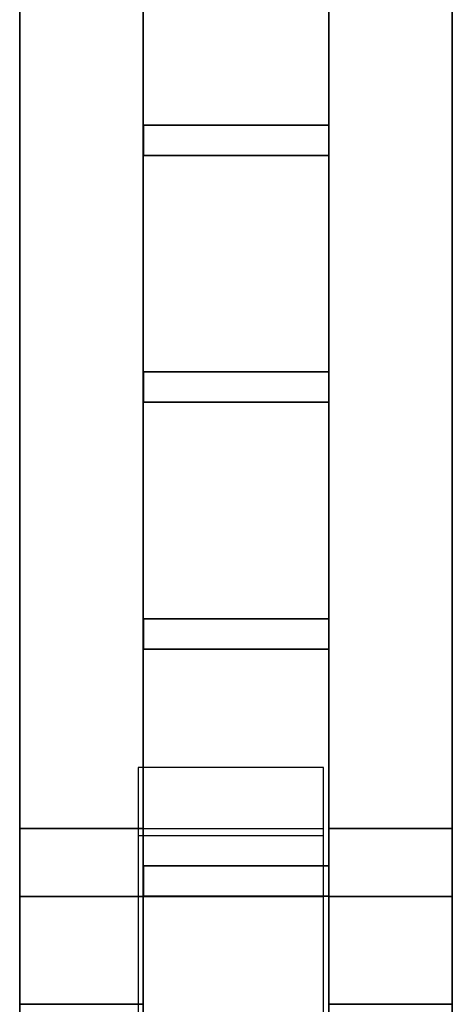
# Model space of a CAD drawing. Header units: millimetres. Extents: x -35 to 33166, y -35 to 31591.
# Tile 75 of 100: x -35 to 321, y 8551 to 9362. Entities that reach past the tile are written whole.
import ezdxf

# ---------------------------------------------------------------- set-up
doc = ezdxf.new("R2010")
doc.units = ezdxf.units.MM
doc.header["$LTSCALE"] = 25.4
doc.layers.get('0').update_dxf_attribs({"true_color": 0xffffff})
for name, color, linetype, true_color in [('end caps & lintels', 7, 'Continuous', 0xffa500), ('ICF - L1', 7, 'Continuous', 0xb4b464), ('ICF - L2', 7, 'Continuous', 0x64ff64)]:
    doc.layers.add(name, color=color, linetype=linetype, true_color=true_color)

# ---------------------------------------------------------------- blocks, each defined once
blk = doc.blocks.new('FF-WF20_LeftCap_6in_#1')
for p, q in [((0, 152.4), (0, 0)), ((50, 152.4), (0, 152.4)), ((50, 152.4, 457.2), (0, 152.4, 457.2)), ((0, 152.4, 457.2), (0, 0, 457.2)), ((0, 152.4), (0, 152.4, 457.2)), ((50, 0), (50, 152.4)), ((50, 0, 457.2), (50, 152.4, 457.2)), ((50, 152.4), (50, 152.4, 457.2)), ((0, 0), (50, 0)), ((0, 0, 457.2), (50, 0, 457.2)), ((0, 0), (0, 0, 457.2)), ((50, 0), (50, 0, 457.2))]:
    blk.add_line(p, q)
blk = doc.blocks.new('FF-WF20_LeftCap_6in_#2')
for p, q in [((0, 152.4), (0, 0)), ((50, 152.4), (0, 152.4)), ((50, 152.4, 457.2), (0, 152.4, 457.2)), ((0, 152.4, 457.2), (0, 0, 457.2)), ((0, 152.4), (0, 152.4, 457.2)), ((50, 0), (50, 152.4)), ((50, 0, 457.2), (50, 152.4, 457.2)), ((50, 152.4), (50, 152.4, 457.2)), ((0, 0), (50, 0)), ((0, 0, 457.2), (50, 0, 457.2)), ((0, 0), (0, 0, 457.2)), ((50, 0), (50, 0, 457.2))]:
    blk.add_line(p, q)
blk = doc.blocks.new('FF-WF20_LeftCap_6in_#3')
for p, q in [((0, 152.4), (0, 0)), ((50, 152.4), (0, 152.4)), ((50, 152.4, 435.6), (0, 152.4, 435.6)), ((0, 152.4, 435.6), (0, 0, 435.6)), ((0, 152.4), (0, 152.4, 435.6)), ((50, 0), (50, 152.4)), ((50, 0, 435.6), (50, 152.4, 435.6)), ((50, 152.4), (50, 152.4, 435.6)), ((0, 0), (50, 0)), ((0, 0, 435.6), (50, 0, 435.6)), ((0, 0), (0, 0, 435.6)), ((50, 0), (50, 0, 435.6))]:
    blk.add_line(p, q)
blk = doc.blocks.new('FF-WF20_HeadLintel_6in_#1')
for p, q in [((0, 152.4), (0, 0)), ((785, 152.4), (0, 152.4)), ((785, 152.4, 63), (0, 152.4, 63)), ((0, 152.4, 63), (0, 0, 63)), ((0, 152.4), (0, 152.4, 63)), ((785, 0), (785, 152.4)), ((785, 0, 63), (785, 152.4, 63)), ((785, 152.4), (785, 152.4, 63)), ((0, 0), (785, 0)), ((0, 0, 63), (785, 0, 63)), ((0, 0), (0, 0, 63)), ((785, 0), (785, 0, 63))]:
    blk.add_line(p, q)
blk = doc.blocks.new('FF-WF20_SillLintel_6in_#1')
for p, q in [((0, 152.4), (0, 0)), ((785, 152.4), (0, 152.4)), ((785, 152.4, 63), (0, 152.4, 63)), ((0, 152.4, 63), (0, 0, 63)), ((0, 152.4), (0, 152.4, 63)), ((785, 0), (785, 152.4)), ((785, 0, 63), (785, 152.4, 63)), ((785, 152.4), (785, 152.4, 63)), ((0, 0), (785, 0)), ((0, 0, 63), (785, 0, 63)), ((0, 0), (0, 0, 63)), ((785, 0), (785, 0, 63))]:
    blk.add_line(p, q)
blk = doc.blocks.new('GF-WG05_LeftCap_6in_#8')
for p, q in [((0, 152.4), (0, 0)), ((50, 152.4), (0, 152.4)), ((50, 152.4, 457.2), (0, 152.4, 457.2)), ((0, 152.4, 457.2), (0, 0, 457.2)), ((0, 152.4), (0, 152.4, 457.2)), ((50, 0), (50, 152.4)), ((50, 0, 457.2), (50, 152.4, 457.2)), ((50, 152.4), (50, 152.4, 457.2)), ((0, 0), (50, 0)), ((0, 0, 457.2), (50, 0, 457.2)), ((0, 0), (0, 0, 457.2)), ((50, 0), (50, 0, 457.2))]:
    blk.add_line(p, q)
blk = doc.blocks.new('GF-WG05_LeftCap_6in_#9')
for p, q in [((0, 152.4), (0, 0)), ((50, 152.4), (0, 152.4)), ((50, 152.4, 457.2), (0, 152.4, 457.2)), ((0, 152.4, 457.2), (0, 0, 457.2)), ((0, 152.4), (0, 152.4, 457.2)), ((50, 0), (50, 152.4)), ((50, 0, 457.2), (50, 152.4, 457.2)), ((50, 152.4), (50, 152.4, 457.2)), ((0, 0), (50, 0)), ((0, 0, 457.2), (50, 0, 457.2)), ((0, 0), (0, 0, 457.2)), ((50, 0), (50, 0, 457.2))]:
    blk.add_line(p, q)
blk = doc.blocks.new('GF-WG05_LeftCap_6in_#10')
for p, q in [((0, 152.4), (0, 0)), ((50, 152.4), (0, 152.4)), ((50, 152.4, 457.2), (0, 152.4, 457.2)), ((0, 152.4, 457.2), (0, 0, 457.2)), ((0, 152.4), (0, 152.4, 457.2)), ((50, 0), (50, 152.4)), ((50, 0, 457.2), (50, 152.4, 457.2)), ((50, 152.4), (50, 152.4, 457.2)), ((0, 0), (50, 0)), ((0, 0, 457.2), (50, 0, 457.2)), ((0, 0), (0, 0, 457.2)), ((50, 0), (50, 0, 457.2))]:
    blk.add_line(p, q)
blk = doc.blocks.new('GF-WG05_LeftCap_6in_#11')
for p, q in [((0, 152.4), (0, 0)), ((50, 152.4), (0, 152.4)), ((50, 152.4, 457.2), (0, 152.4, 457.2)), ((0, 152.4, 457.2), (0, 0, 457.2)), ((0, 152.4), (0, 152.4, 457.2)), ((50, 0), (50, 152.4)), ((50, 0, 457.2), (50, 152.4, 457.2)), ((50, 152.4), (50, 152.4, 457.2)), ((0, 0), (50, 0)), ((0, 0, 457.2), (50, 0, 457.2)), ((0, 0), (0, 0, 457.2)), ((50, 0), (50, 0, 457.2))]:
    blk.add_line(p, q)
blk = doc.blocks.new('GF-WG05_LeftCap_6in_#12')
for p, q in [((0, 152.4), (0, 0)), ((50, 152.4), (0, 152.4)), ((50, 152.4, 457.2), (0, 152.4, 457.2)), ((0, 152.4, 457.2), (0, 0, 457.2)), ((0, 152.4), (0, 152.4, 457.2)), ((50, 0), (50, 152.4)), ((50, 0, 457.2), (50, 152.4, 457.2)), ((50, 152.4), (50, 152.4, 457.2)), ((0, 0), (50, 0)), ((0, 0, 457.2), (50, 0, 457.2)), ((0, 0), (0, 0, 457.2)), ((50, 0), (50, 0, 457.2))]:
    blk.add_line(p, q)
blk = doc.blocks.new('GF-WG05_LeftCap_6in_#13')
for p, q in [((0, 152.4), (0, 0)), ((50, 152.4), (0, 152.4)), ((50, 152.4, 457.2), (0, 152.4, 457.2)), ((0, 152.4, 457.2), (0, 0, 457.2)), ((0, 152.4), (0, 152.4, 457.2)), ((50, 0), (50, 152.4)), ((50, 0, 457.2), (50, 152.4, 457.2)), ((50, 152.4), (50, 152.4, 457.2)), ((0, 0), (50, 0)), ((0, 0, 457.2), (50, 0, 457.2)), ((0, 0), (0, 0, 457.2)), ((50, 0), (50, 0, 457.2))]:
    blk.add_line(p, q)
blk = doc.blocks.new('GF-WG05_LeftCap_6in_#14')
for p, q in [((0, 152.4), (0, 0)), ((50, 152.4), (0, 152.4)), ((50, 152.4, 181.8), (0, 152.4, 181.8)), ((0, 152.4, 181.8), (0, 0, 181.8)), ((0, 152.4), (0, 152.4, 181.8)), ((50, 0), (50, 152.4)), ((50, 0, 181.8), (50, 152.4, 181.8)), ((50, 152.4), (50, 152.4, 181.8)), ((0, 0), (50, 0)), ((0, 0, 181.8), (50, 0, 181.8)), ((0, 0), (0, 0, 181.8)), ((50, 0), (50, 0, 181.8))]:
    blk.add_line(p, q)
blk = doc.blocks.new('GF-WG05_HeadLintel_6in_#3')
for p, q in [((0, 152.4), (0, 0)), ((1219.2, 152.4), (0, 152.4)), ((1219.2, 152.4, 63), (0, 152.4, 63)), ((0, 152.4, 63), (0, 0, 63)), ((0, 152.4), (0, 152.4, 63)), ((1219.2, 0), (1219.2, 152.4)), ((1219.2, 0, 63), (1219.2, 152.4, 63)), ((1219.2, 152.4), (1219.2, 152.4, 63)), ((0, 0), (1219.2, 0)), ((0, 0, 63), (1219.2, 0, 63)), ((0, 0), (0, 0, 63)), ((1219.2, 0), (1219.2, 0, 63))]:
    blk.add_line(p, q)
blk = doc.blocks.new('6XR35_96_S_Web')
for p, q in [((-76.07, -46.84, -12.5), (-76.07, 46.84, -12.5)), ((-76.07, 46.84, -12.5), (76.07, 46.84, -12.5)), ((76.07, 46.84, 12.5), (-76.07, 46.84, 12.5)), ((-76.07, 46.84, 12.5), (-76.07, -46.84, 12.5)), ((-76.07, 46.84, -12.5), (-76.07, 46.84, 12.5)), ((76.07, 46.84, -12.5), (76.07, -46.84, -12.5)), ((76.07, -46.84, 12.5), (76.07, 46.84, 12.5)), ((76.07, 46.84, 12.5), (76.07, 46.84, -12.5)), ((76.07, -46.84, -12.5), (-76.07, -46.84, -12.5)), ((-76.07, -46.84, 12.5), (76.07, -46.84, 12.5)), ((-76.07, -46.84, 12.5), (-76.07, -46.84, -12.5)), ((76.07, -46.84, -12.5), (76.07, -46.84, 12.5))]:
    blk.add_line(p, q)
blk = doc.blocks.new('Group7872')
for p, q in [((-101.6, 1943.22, 0), (-101.6, 1943.22, 457.2)), ((-101.6, 1943.22, 457.2), (0, 1943.22, 457.2)), ((0, 1943.22, 0), (-101.6, 1943.22, 0)), ((-101.6, 547.72, 0), (-101.6, 1943.22, 0)), ((-101.6, 547.72, 457.2), (-101.6, 1943.22, 457.2)), ((0, 1943.22, 457.2), (0, 1943.22, 0)), ((0, 547.72, 0), (0, 1943.22, 0)), ((0, 547.72, 457.2), (0, 1943.22, 457.2))]:
    blk.add_line(p, q)
blk = doc.blocks.new('Group7873')
for p, q in [((-355.6, 1943.22, 0), (-355.6, 1943.22, 457.2)), ((-355.6, 1943.22, 457.2), (-254, 1943.22, 457.2)), ((-254, 1943.22, 0), (-355.6, 1943.22, 0)), ((-355.6, 547.72, 0), (-355.6, 1943.22, 0)), ((-355.6, 547.72, 457.2), (-355.6, 1943.22, 457.2)), ((-254, 1943.22, 457.2), (-254, 1943.22, 0)), ((-254, 547.72, 0), (-254, 1943.22, 0)), ((-254, 547.72, 457.2), (-254, 1943.22, 457.2))]:
    blk.add_line(p, q)
blk = doc.blocks.new('6XR35_96_S_MSG#123')
for name in ['Group7873', 'Group7872']:
    blk.add_blockref(name, (0, 0))
at = {"extrusion": (9.72607e-16, 1, -1.15708e-14)}
for p in [(177.67, 97.84, 1727.2), (177.67, 97.84, 1524), (177.67, 97.84, 1320.8)]:
    blk.add_blockref('6XR35_96_S_Web', p, dxfattribs=at)
at = {"extrusion": (9.72607e-16, 1, 1.15708e-14)}
for p in [(177.67, 358.96, 1727.2), (177.67, 358.96, 1524), (177.67, 358.96, 1320.8)]:
    blk.add_blockref('6XR35_96_S_Web', p, dxfattribs=at)
blk = doc.blocks.new('Group8199')
for p, q in [((-101.6, 2349.62, 0), (-101.6, 2349.62, 457.2)), ((-101.6, 2349.62, 457.2), (0, 2349.62, 457.2)), ((0, 2349.62, 0), (-101.6, 2349.62, 0)), ((-101.6, 954.12, 0), (-101.6, 2349.62, 0)), ((-101.6, 954.12, 457.2), (-101.6, 2349.62, 457.2)), ((0, 2349.62, 457.2), (0, 2349.62, 0)), ((0, 954.12, 0), (0, 2349.62, 0)), ((0, 954.12, 457.2), (0, 2349.62, 457.2))]:
    blk.add_line(p, q)
blk = doc.blocks.new('Group8200')
for p, q in [((-355.6, 2349.62, 0), (-355.6, 2349.62, 457.2)), ((-355.6, 2349.62, 457.2), (-254, 2349.62, 457.2)), ((-254, 2349.62, 0), (-355.6, 2349.62, 0)), ((-355.6, 954.12, 0), (-355.6, 2349.62, 0)), ((-355.6, 954.12, 457.2), (-355.6, 2349.62, 457.2)), ((-254, 2349.62, 457.2), (-254, 2349.62, 0)), ((-254, 954.12, 0), (-254, 2349.62, 0)), ((-254, 954.12, 457.2), (-254, 2349.62, 457.2))]:
    blk.add_line(p, q)
blk = doc.blocks.new('6XR35_96_S_MSG#9')
for name in ['Group8200', 'Group8199']:
    blk.add_blockref(name, (0, 0))
at = {"extrusion": (9.72607e-16, 1, -1.15708e-14)}
for p in [(177.67, 97.84, 2133.6), (177.67, 97.84, 1930.4), (177.67, 97.84, 1727.2)]:
    blk.add_blockref('6XR35_96_S_Web', p, dxfattribs=at)
at = {"extrusion": (9.72607e-16, 1, 1.15708e-14)}
for p in [(177.67, 358.96, 2133.6), (177.67, 358.96, 1930.4), (177.67, 358.96, 1727.2)]:
    blk.add_blockref('6XR35_96_S_Web', p, dxfattribs=at)
blk = doc.blocks.new('6XR35_96_S_MSG#1')
for name in ['Group7873', 'Group7872']:
    blk.add_blockref(name, (0, 0))
at = {"extrusion": (9.72607e-16, 1, -1.15708e-14)}
for p in [(177.67, 97.84, 1727.2), (177.67, 97.84, 1524), (177.67, 97.84, 1320.8)]:
    blk.add_blockref('6XR35_96_S_Web', p, dxfattribs=at)
at = {"extrusion": (9.72607e-16, 1, 1.15708e-14)}
for p in [(177.67, 358.96, 1727.2), (177.67, 358.96, 1524), (177.67, 358.96, 1320.8)]:
    blk.add_blockref('6XR35_96_S_Web', p, dxfattribs=at)
blk = doc.blocks.new('Group8701')
for p, q in [((-101.6, 2349.62, 0), (-101.6, 2349.62, 457.2)), ((-101.6, 2349.62, 457.2), (0, 2349.62, 457.2)), ((0, 2349.62, 0), (-101.6, 2349.62, 0)), ((-101.6, 954.12, 0), (-101.6, 2349.62, 0)), ((-101.6, 954.12, 457.2), (-101.6, 2349.62, 457.2)), ((0, 2349.62, 457.2), (0, 2349.62, 0)), ((0, 954.12, 0), (0, 2349.62, 0)), ((0, 954.12, 457.2), (0, 2349.62, 457.2))]:
    blk.add_line(p, q)
blk = doc.blocks.new('Group8702')
for p, q in [((-355.6, 2349.62, 0), (-355.6, 2349.62, 457.2)), ((-355.6, 2349.62, 457.2), (-254, 2349.62, 457.2)), ((-254, 2349.62, 0), (-355.6, 2349.62, 0)), ((-355.6, 954.12, 0), (-355.6, 2349.62, 0)), ((-355.6, 954.12, 457.2), (-355.6, 2349.62, 457.2)), ((-254, 2349.62, 457.2), (-254, 2349.62, 0)), ((-254, 954.12, 0), (-254, 2349.62, 0)), ((-254, 954.12, 457.2), (-254, 2349.62, 457.2))]:
    blk.add_line(p, q)
blk = doc.blocks.new('6XR35_96_S_MSG#17')
for name in ['Group8702', 'Group8701']:
    blk.add_blockref(name, (0, 0))
at = {"extrusion": (9.72607e-16, 1, -1.15708e-14)}
for p in [(177.67, 97.84, 2133.6), (177.67, 97.84, 1930.4), (177.67, 97.84, 1727.2)]:
    blk.add_blockref('6XR35_96_S_Web', p, dxfattribs=at)
at = {"extrusion": (9.72607e-16, 1, 1.15708e-14)}
for p in [(177.67, 358.96, 2133.6), (177.67, 358.96, 1930.4), (177.67, 358.96, 1727.2)]:
    blk.add_blockref('6XR35_96_S_Web', p, dxfattribs=at)
blk = doc.blocks.new('Group#1667')
for p, q in [((-101.6, 1943.22, 0), (-101.6, 1943.22, 457.2)), ((-101.6, 1943.22, 457.2), (0, 1943.22, 457.2)), ((0, 1943.22, 0), (-101.6, 1943.22, 0)), ((-101.6, 547.72, 0), (-101.6, 1943.22, 0)), ((-101.6, 547.72, 457.2), (-101.6, 1943.22, 457.2)), ((0, 1943.22, 457.2), (0, 1943.22, 0)), ((0, 547.72, 0), (0, 1943.22, 0)), ((0, 547.72, 457.2), (0, 1943.22, 457.2))]:
    blk.add_line(p, q)
blk = doc.blocks.new('Group#1668')
for p, q in [((-355.6, 1943.22, 0), (-355.6, 1943.22, 457.2)), ((-355.6, 1943.22, 457.2), (-254, 1943.22, 457.2)), ((-254, 1943.22, 0), (-355.6, 1943.22, 0)), ((-355.6, 547.72, 0), (-355.6, 1943.22, 0)), ((-355.6, 547.72, 457.2), (-355.6, 1943.22, 457.2)), ((-254, 1943.22, 457.2), (-254, 1943.22, 0)), ((-254, 547.72, 0), (-254, 1943.22, 0)), ((-254, 547.72, 457.2), (-254, 1943.22, 457.2))]:
    blk.add_line(p, q)
blk = doc.blocks.new('6XR35_96_S_MSG#24')
for name in ['Group#1668', 'Group#1667']:
    blk.add_blockref(name, (0, 0))
at = {"extrusion": (9.72607e-16, 1, -1.15708e-14)}
for p in [(177.67, 97.84, 1727.2), (177.67, 97.84, 1524), (177.67, 97.84, 1320.8)]:
    blk.add_blockref('6XR35_96_S_Web', p, dxfattribs=at)
at = {"extrusion": (9.72607e-16, 1, 1.15708e-14)}
for p in [(177.67, 358.96, 1727.2), (177.67, 358.96, 1524), (177.67, 358.96, 1320.8)]:
    blk.add_blockref('6XR35_96_S_Web', p, dxfattribs=at)
blk = doc.blocks.new('Group#3363')
for p, q in [((-101.6, 2349.62, 0), (-101.6, 2349.62, 457.2)), ((-101.6, 2349.62, 457.2), (0, 2349.62, 457.2)), ((0, 2349.62, 0), (-101.6, 2349.62, 0)), ((-101.6, 954.12, 0), (-101.6, 2349.62, 0)), ((-101.6, 954.12, 457.2), (-101.6, 2349.62, 457.2)), ((0, 2349.62, 457.2), (0, 2349.62, 0)), ((0, 954.12, 0), (0, 2349.62, 0)), ((0, 954.12, 457.2), (0, 2349.62, 457.2))]:
    blk.add_line(p, q)
blk = doc.blocks.new('Group#3364')
for p, q in [((-355.6, 2349.62, 457.2), (-254, 2349.62, 457.2)), ((-254, 2349.62, 0), (-355.6, 2349.62, 0)), ((-355.6, 2349.62, 0), (-355.6, 2349.62, 457.2)), ((-355.6, 954.12, 0), (-355.6, 2349.62, 0)), ((-355.6, 954.12, 457.2), (-355.6, 2349.62, 457.2)), ((-254, 2349.62, 457.2), (-254, 2349.62, 0)), ((-254, 954.12, 0), (-254, 2349.62, 0)), ((-254, 954.12, 457.2), (-254, 2349.62, 457.2))]:
    blk.add_line(p, q)
blk = doc.blocks.new('6XR35_96_S_MSG#32')
for name in ['Group#3364', 'Group#3363']:
    blk.add_blockref(name, (0, 0))
at = {"extrusion": (9.72607e-16, 1, -1.15708e-14)}
for p in [(177.67, 97.84, 2133.6), (177.67, 97.84, 1930.4), (177.67, 97.84, 1727.2)]:
    blk.add_blockref('6XR35_96_S_Web', p, dxfattribs=at)
at = {"extrusion": (9.72607e-16, 1, 1.15708e-14)}
for p in [(177.67, 358.96, 2133.6), (177.67, 358.96, 1930.4), (177.67, 358.96, 1727.2)]:
    blk.add_blockref('6XR35_96_S_Web', p, dxfattribs=at)
blk = doc.blocks.new('Group#3597')
for p, q in [((-101.6, 1943.22, 182.3), (-101.6, 2438.4, 182.3)), ((-101.6, 0, 457.2), (-101.6, 2438.4, 457.2)), ((0, 2438.4, 182.3), (0, 1943.22, 182.3)), ((0, 0, 457.2), (0, 2438.4, 457.2)), ((-101.6, 1943.22, 0), (-101.6, 1943.22, 182.3)), ((0, 1943.22, 182.3), (-101.6, 1943.22, 182.3)), ((0, 1943.22, 0), (-101.6, 1943.22, 0)), ((-101.6, 547.72, 0), (-101.6, 1943.22, 0)), ((0, 1943.22, 182.3), (0, 1943.22, 0)), ((0, 547.72, 0), (0, 1943.22, 0))]:
    blk.add_line(p, q)
blk = doc.blocks.new('Group#3598')
for p, q in [((-355.6, 1943.22, 182.3), (-355.6, 2438.4, 182.3)), ((-355.6, 0, 457.2), (-355.6, 2438.4, 457.2)), ((-254, 2438.4, 182.3), (-254, 1943.22, 182.3)), ((-254, 0, 457.2), (-254, 2438.4, 457.2)), ((-355.6, 1943.22, 0), (-355.6, 1943.22, 182.3)), ((-355.6, 1943.22, 182.3), (-254, 1943.22, 182.3)), ((-254, 1943.22, 0), (-355.6, 1943.22, 0)), ((-355.6, 547.72, 0), (-355.6, 1943.22, 0)), ((-254, 1943.22, 182.3), (-254, 1943.22, 0)), ((-254, 547.72, 0), (-254, 1943.22, 0))]:
    blk.add_line(p, q)
blk = doc.blocks.new('6XR35_96_S_MSG#39')
for name in ['Group#3598', 'Group#3597']:
    blk.add_blockref(name, (0, 0))
at = {"extrusion": (9.72607e-16, 1, 1.15708e-14)}
for p in [(177.67, 358.96, 1930.4), (177.67, 358.96, 1727.2), (177.67, 358.96, 1524), (177.67, 358.96, 1320.8)]:
    blk.add_blockref('6XR35_96_S_Web', p, dxfattribs=at)
at = {"extrusion": (9.72607e-16, 1, -1.15708e-14)}
for p in [(177.67, 97.84, 1727.2), (177.67, 97.84, 1524), (177.67, 97.84, 1320.8)]:
    blk.add_blockref('6XR35_96_S_Web', p, dxfattribs=at)
blk = doc.blocks.new('Group#4136')
for p, q in [((-101.6, 0, 98.33), (-101.6, 2438.4, 98.33)), ((-101.6, 2438.4, 98.33), (-101.6, 2438.4, 0)), ((-101.6, 2438.4, 0), (-101.6, 0, 0)), ((0, 2438.4, 0), (-101.6, 2438.4, 0)), ((0, 2438.4, 98.33), (-101.6, 2438.4, 98.33)), ((-101.6, 2438.4, 457.2), (-101.6, 0, 457.2)), ((-101.6, 2438.4, 457.2), (-101.6, 2438.4, 250.87)), ((-101.6, 2438.4, 250.87), (-101.6, 0, 250.87)), ((0, 2438.4, 250.87), (-101.6, 2438.4, 250.87)), ((0, 2438.4, 457.2), (-101.6, 2438.4, 457.2)), ((0, 2438.4, 0), (0, 0, 0)), ((0, 0, 98.33), (0, 2438.4, 98.33)), ((0, 2438.4, 98.33), (0, 2438.4, 0)), ((0, 2438.4, 250.87), (0, 0, 250.87)), ((0, 2438.4, 457.2), (0, 0, 457.2)), ((0, 2438.4, 457.2), (0, 2438.4, 250.87))]:
    blk.add_line(p, q)
blk = doc.blocks.new('Group#4137')
for p, q in [((-355.6, 0, 0), (-355.6, 2438.4, 0)), ((-355.6, 2438.4, 0), (-254, 2438.4, 0)), ((-355.6, 0, 457.2), (-355.6, 2438.4, 457.2)), ((-355.6, 2438.4, 457.2), (-355.6, 2438.4, 0)), ((-355.6, 2438.4, 457.2), (-254, 2438.4, 457.2)), ((-254, 2438.4, 98.33), (-254.04, 2438.4, 98.33)), ((-254.04, 2438.4, 98.33), (-254.04, 0, 98.33)), ((-254.04, 2438.4, 98.33), (-254.04, 2438.4, 250.87)), ((-254.04, 2438.4, 250.87), (-254.04, 0, 250.87)), ((-254.04, 2438.4, 250.87), (-254, 2438.4, 250.87)), ((-254, 0, 98.33), (-254, 2438.4, 98.33)), ((-254, 2438.4, 250.87), (-254, 0, 250.87)), ((-254, 2438.4, 0), (-254, 0, 0)), ((-254, 2438.4, 457.2), (-254, 0, 457.2)), ((-254, 2438.4, 250.87), (-254, 2438.4, 457.2)), ((-254, 2438.4, 0), (-254, 2438.4, 98.33))]:
    blk.add_line(p, q)
blk = doc.blocks.new('Group10352')
for p, q in [((-76.07, 0.49, 12.5), (76.07, 0.49, 12.5)), ((76.07, 0.49, -12.5), (-76.07, 0.49, -12.5)), ((-76.07, 0.49, -12.5), (-76.07, 0.49, 12.5)), ((-76.07, -46.84, -12.5), (-76.07, 0.49, -12.5)), ((-76.07, -46.84, 12.5), (-76.07, 0.49, 12.5)), ((76.07, 0.49, 12.5), (76.07, 0.49, -12.5)), ((76.07, -46.84, -12.5), (76.07, 0.49, -12.5)), ((76.07, -46.84, 12.5), (76.07, 0.49, 12.5)), ((-76.07, -46.84, -12.5), (76.07, -46.84, -12.5)), ((76.07, -46.84, 12.5), (-76.07, -46.84, 12.5)), ((-76.07, -46.84, 12.5), (-76.07, -46.84, -12.5)), ((76.07, -46.84, 12.5), (76.07, -46.84, -12.5))]:
    blk.add_line(p, q)
blk = doc.blocks.new('Group#4138')
for p, q in [((-76.07, 0.49, 12.5), (76.07, 0.49, 12.5)), ((76.07, 0.49, -12.5), (-76.07, 0.49, -12.5)), ((-76.07, 0.49, -12.5), (-76.07, 0.49, 12.5)), ((-76.07, -46.84, -12.5), (-76.07, 0.49, -12.5)), ((-76.07, -46.84, 12.5), (-76.07, 0.49, 12.5)), ((76.07, 0.49, 12.5), (76.07, 0.49, -12.5)), ((76.07, -46.84, -12.5), (76.07, 0.49, -12.5)), ((76.07, -46.84, 12.5), (76.07, 0.49, 12.5)), ((-76.07, -46.84, -12.5), (76.07, -46.84, -12.5)), ((76.07, -46.84, 12.5), (-76.07, -46.84, 12.5)), ((-76.07, -46.84, 12.5), (-76.07, -46.84, -12.5)), ((76.07, -46.84, 12.5), (76.07, -46.84, -12.5))]:
    blk.add_line(p, q)
blk = doc.blocks.new('Group#4139')
for p, q in [((-76.07, 0.49, 12.5), (76.07, 0.49, 12.5)), ((76.07, 0.49, -12.5), (-76.07, 0.49, -12.5)), ((-76.07, 0.49, -12.5), (-76.07, 0.49, 12.5)), ((-76.07, -46.84, -12.5), (-76.07, 0.49, -12.5)), ((-76.07, -46.84, 12.5), (-76.07, 0.49, 12.5)), ((76.07, 0.49, 12.5), (76.07, 0.49, -12.5)), ((76.07, -46.84, -12.5), (76.07, 0.49, -12.5)), ((76.07, -46.84, 12.5), (76.07, 0.49, 12.5)), ((-76.07, -46.84, -12.5), (76.07, -46.84, -12.5)), ((76.07, -46.84, 12.5), (-76.07, -46.84, 12.5)), ((-76.07, -46.84, 12.5), (-76.07, -46.84, -12.5)), ((76.07, -46.84, 12.5), (76.07, -46.84, -12.5))]:
    blk.add_line(p, q)
blk = doc.blocks.new('Group#4140')
for p, q in [((-76.07, 0.49, 12.5), (76.07, 0.49, 12.5)), ((76.07, 0.49, -12.5), (-76.07, 0.49, -12.5)), ((-76.07, 0.49, -12.5), (-76.07, 0.49, 12.5)), ((-76.07, -46.84, -12.5), (-76.07, 0.49, -12.5)), ((-76.07, -46.84, 12.5), (-76.07, 0.49, 12.5)), ((76.07, 0.49, 12.5), (76.07, 0.49, -12.5)), ((76.07, -46.84, -12.5), (76.07, 0.49, -12.5)), ((76.07, -46.84, 12.5), (76.07, 0.49, 12.5)), ((-76.07, -46.84, -12.5), (76.07, -46.84, -12.5)), ((76.07, -46.84, 12.5), (-76.07, -46.84, 12.5)), ((-76.07, -46.84, 12.5), (-76.07, -46.84, -12.5)), ((76.07, -46.84, 12.5), (76.07, -46.84, -12.5))]:
    blk.add_line(p, q)
blk = doc.blocks.new('6XR35_96_S_MSG#48')
for name in ['Group#4137', 'Group#4136']:
    blk.add_blockref(name, (0, 0))
at = {"extrusion": (9.72607e-16, 1, -1.15708e-14)}
for name, p in [('Group10352', (177.67, 97.84, 2336.8)), ('Group#4138', (177.67, 97.84, 2133.6)), ('Group#4139', (177.67, 97.84, 1930.4)), ('Group#4140', (177.67, 97.84, 1727.2))]:
    blk.add_blockref(name, p, dxfattribs=at)
blk = doc.blocks.new('Group3573')
at = {"layer": 'ICF - L1', "extrusion": (0, 0, -1), "zscale": -1, "rotation": 180}
for name, p in [('6XR35_96_S_MSG#48', (-321.01, 10989.62, -3100.4)), ('6XR35_96_S_MSG#39', (-321.01, 10583.22, -2643.2)), ('6XR35_96_S_MSG#123', (-321.01, 10583.22, 100)), ('6XR35_96_S_MSG#9', (-321.01, 10989.62, -357.2)), ('6XR35_96_S_MSG#1', (-321.01, 10583.22, -814.4)), ('6XR35_96_S_MSG#17', (-321.01, 10989.62, -1271.6)), ('6XR35_96_S_MSG#24', (-321.01, 10583.22, -1728.8)), ('6XR35_96_S_MSG#32', (-321.01, 10989.62, -2186))]:
    blk.add_blockref(name, p, dxfattribs=at)
blk = doc.blocks.new('Group10033')
for p, q in [((-101.6, 1887.22, 214.1), (-101.6, 2438.4, 214.1)), ((-101.6, 0, 457.2), (-101.6, 2438.4, 457.2)), ((0, 2438.4, 214.1), (0, 1887.22, 214.1)), ((0, 0, 457.2), (0, 2438.4, 457.2)), ((-101.6, 1887.22, 0), (-101.6, 1887.22, 214.1)), ((0, 1887.22, 214.1), (-101.6, 1887.22, 214.1)), ((0, 1887.22, 0), (-101.6, 1887.22, 0)), ((-101.6, 0, 0), (-101.6, 1887.22, 0)), ((0, 1887.22, 214.1), (0, 1887.22, 0)), ((0, 0, 0), (0, 1887.22, 0))]:
    blk.add_line(p, q)
blk = doc.blocks.new('Group#4820')
for p, q in [((-355.6, 1887.22, 214.1), (-355.6, 2438.4, 214.1)), ((-355.6, 0, 457.2), (-355.6, 2438.4, 457.2)), ((-254, 2438.4, 214.1), (-254, 1887.22, 214.1)), ((-254, 0, 457.2), (-254, 2438.4, 457.2)), ((-355.6, 1887.22, 0), (-355.6, 1887.22, 214.1)), ((-355.6, 1887.22, 214.1), (-254, 1887.22, 214.1)), ((-254, 1887.22, 0), (-355.6, 1887.22, 0)), ((-355.6, 0, 0), (-355.6, 1887.22, 0)), ((-254, 1887.22, 214.1), (-254, 1887.22, 0)), ((-254, 0, 0), (-254, 1887.22, 0))]:
    blk.add_line(p, q)
blk = doc.blocks.new('6XR35_96_S#1_MSG#37')
for name in ['Group#4820', 'Group10033']:
    blk.add_blockref(name, (0, 0))
at = {"extrusion": (9.72607e-16, 1, 1.15708e-14)}
for p in [(177.67, 358.96, 1930.4), (177.67, 358.96, 1727.2), (177.67, 358.96, 1524), (177.67, 358.96, 1320.8)]:
    blk.add_blockref('6XR35_96_S_Web', p, dxfattribs=at)
at = {"extrusion": (9.72607e-16, 1, -1.15708e-14)}
for p in [(177.67, 97.84, 1727.2), (177.67, 97.84, 1524), (177.67, 97.84, 1320.8)]:
    blk.add_blockref('6XR35_96_S_Web', p, dxfattribs=at)
blk = doc.blocks.new('Group9483')
for p, q in [((0, 2438.4, 235.2), (-101.6, 2438.4, 235.2)), ((-101.6, 2438.4, 235.2), (-101.6, 2293.62, 235.2)), ((-101.6, 0, 0), (-101.6, 2438.4, 0)), ((0, 2438.4, 0), (-101.6, 2438.4, 0)), ((-101.6, 2438.4, 235.2), (-101.6, 2438.4, 0)), ((0, 2293.62, 235.2), (0, 2438.4, 235.2)), ((0, 0, 0), (0, 2438.4, 0)), ((0, 2438.4, 235.2), (0, 2438.4, 0)), ((-101.6, 2293.62, 235.2), (0, 2293.62, 235.2)), ((-101.6, 2293.62, 235.2), (-101.6, 2293.62, 457.2)), ((-101.6, 2293.62, 457.2), (0, 2293.62, 457.2)), ((-101.6, 0, 457.2), (-101.6, 2293.62, 457.2)), ((0, 2293.62, 457.2), (0, 2293.62, 235.2)), ((0, 0, 457.2), (0, 2293.62, 457.2))]:
    blk.add_line(p, q)
blk = doc.blocks.new('Group9484')
for p, q in [((-254, 2438.4, 235.2), (-355.6, 2438.4, 235.2)), ((-355.6, 2438.4, 235.2), (-355.6, 2293.62, 235.2)), ((-355.6, 0, 0), (-355.6, 2438.4, 0)), ((-254, 2438.4, 0), (-355.6, 2438.4, 0)), ((-355.6, 2438.4, 235.2), (-355.6, 2438.4, 0)), ((-254, 2293.62, 235.2), (-254, 2438.4, 235.2)), ((-254, 0, 0), (-254, 2438.4, 0)), ((-254, 2438.4, 235.2), (-254, 2438.4, 0)), ((-355.6, 2293.62, 235.2), (-254, 2293.62, 235.2)), ((-355.6, 2293.62, 235.2), (-355.6, 2293.62, 457.2)), ((-355.6, 2293.62, 457.2), (-254, 2293.62, 457.2)), ((-355.6, 0, 457.2), (-355.6, 2293.62, 457.2)), ((-254, 2293.62, 457.2), (-254, 2293.62, 235.2)), ((-254, 0, 457.2), (-254, 2293.62, 457.2))]:
    blk.add_line(p, q)
blk = doc.blocks.new('6XR35_96_S#1_MSG#14')
for name in ['Group9484', 'Group9483']:
    blk.add_blockref(name, (0, 0))
at = {"extrusion": (9.72607e-16, 1, -1.15708e-14)}
for p in [(177.67, 97.84, 2336.8), (177.67, 97.84, 2133.6), (177.67, 97.84, 1930.4), (177.67, 97.84, 1727.2)]:
    blk.add_blockref('6XR35_96_S_Web', p, dxfattribs=at)
at = {"extrusion": (9.72607e-16, 1, 1.15708e-14)}
for p in [(177.67, 358.96, 2133.6), (177.67, 358.96, 1930.4), (177.67, 358.96, 1727.2)]:
    blk.add_blockref('6XR35_96_S_Web', p, dxfattribs=at)
blk = doc.blocks.new('Group9751')
for p, q in [((-101.6, 1887.22, 0), (-101.6, 1887.22, 457.2)), ((-101.6, 1887.22, 457.2), (0, 1887.22, 457.2)), ((0, 1887.22, 0), (-101.6, 1887.22, 0)), ((-101.6, 0, 0), (-101.6, 1887.22, 0)), ((-101.6, 0, 457.2), (-101.6, 1887.22, 457.2)), ((0, 1887.22, 457.2), (0, 1887.22, 0)), ((0, 0, 0), (0, 1887.22, 0)), ((0, 0, 457.2), (0, 1887.22, 457.2))]:
    blk.add_line(p, q)
blk = doc.blocks.new('Group9752')
for p, q in [((-355.6, 1887.22, 0), (-355.6, 1887.22, 457.2)), ((-355.6, 1887.22, 457.2), (-254, 1887.22, 457.2)), ((-254, 1887.22, 0), (-355.6, 1887.22, 0)), ((-355.6, 0, 0), (-355.6, 1887.22, 0)), ((-355.6, 0, 457.2), (-355.6, 1887.22, 457.2)), ((-254, 1887.22, 457.2), (-254, 1887.22, 0)), ((-254, 0, 0), (-254, 1887.22, 0)), ((-254, 0, 457.2), (-254, 1887.22, 457.2))]:
    blk.add_line(p, q)
blk = doc.blocks.new('6XR35_96_S#1_MSG#24')
for name in ['Group9752', 'Group9751']:
    blk.add_blockref(name, (0, 0))
at = {"extrusion": (9.72607e-16, 1, -1.15708e-14)}
for p in [(177.67, 97.84, 1727.2), (177.67, 97.84, 1524), (177.67, 97.84, 1320.8)]:
    blk.add_blockref('6XR35_96_S_Web', p, dxfattribs=at)
at = {"extrusion": (9.72607e-16, 1, 1.15708e-14)}
for p in [(177.67, 358.96, 1727.2), (177.67, 358.96, 1524), (177.67, 358.96, 1320.8)]:
    blk.add_blockref('6XR35_96_S_Web', p, dxfattribs=at)
blk = doc.blocks.new('Group#4808')
for p, q in [((-101.6, 2293.62, 0), (-101.6, 2293.62, 457.2)), ((-101.6, 2293.62, 457.2), (0, 2293.62, 457.2)), ((0, 2293.62, 0), (-101.6, 2293.62, 0)), ((-101.6, 0, 0), (-101.6, 2293.62, 0)), ((-101.6, 0, 457.2), (-101.6, 2293.62, 457.2)), ((0, 2293.62, 457.2), (0, 2293.62, 0)), ((0, 0, 0), (0, 2293.62, 0)), ((0, 0, 457.2), (0, 2293.62, 457.2))]:
    blk.add_line(p, q)
blk = doc.blocks.new('Group9919')
for p, q in [((-355.6, 2293.62, 0), (-355.6, 2293.62, 457.2)), ((-355.6, 2293.62, 457.2), (-254, 2293.62, 457.2)), ((-254, 2293.62, 0), (-355.6, 2293.62, 0)), ((-355.6, 0, 0), (-355.6, 2293.62, 0)), ((-355.6, 0, 457.2), (-355.6, 2293.62, 457.2)), ((-254, 2293.62, 457.2), (-254, 2293.62, 0)), ((-254, 0, 0), (-254, 2293.62, 0)), ((-254, 0, 457.2), (-254, 2293.62, 457.2))]:
    blk.add_line(p, q)
blk = doc.blocks.new('6XR35_96_S#1_MSG#33')
for name in ['Group9919', 'Group#4808']:
    blk.add_blockref(name, (0, 0))
at = {"extrusion": (9.72607e-16, 1, -1.15708e-14)}
for p in [(177.67, 97.84, 2133.6), (177.67, 97.84, 1930.4), (177.67, 97.84, 1727.2)]:
    blk.add_blockref('6XR35_96_S_Web', p, dxfattribs=at)
at = {"extrusion": (9.72607e-16, 1, 1.15708e-14)}
for p in [(177.67, 358.96, 2133.6), (177.67, 358.96, 1930.4), (177.67, 358.96, 1727.2)]:
    blk.add_blockref('6XR35_96_S_Web', p, dxfattribs=at)
blk = doc.blocks.new('Group431')
for p, q in [((0, 2438.4), (-101.6, 2438.4)), ((-101.6, 2438.4), (-101.6, 2438.4, 457.2)), ((-101.6, 2438.4, 457.2), (0, 2438.4, 457.2)), ((-101.6, 2438.4, 457.2), (-101.6, 0, 457.2)), ((-101.6, 2438.4), (-101.6, 0)), ((0, 0), (0, 2438.4)), ((0, 2438.4), (0, 2438.4, 457.2)), ((0, 2438.4, 457.2), (0, 0, 457.2))]:
    blk.add_line(p, q)
blk = doc.blocks.new('Group432')
for p, q in [((-355.6, 0, 457.2), (-355.6, 2438.4, 457.2)), ((-355.6, 2438.4, 457.2), (-355.6, 2438.4)), ((-355.6, 2438.4), (-355.6, 0)), ((-355.6, 2438.4, 457.2), (-254, 2438.4, 457.2)), ((-254, 2438.4), (-355.6, 2438.4)), ((-254, 2438.4, 457.2), (-254, 2438.4)), ((-254, 0, 457.2), (-254, 2438.4, 457.2)), ((-254, 0), (-254, 2438.4))]:
    blk.add_line(p, q)
blk = doc.blocks.new('6XR35_96_S#1')
for name in ['Group432', 'Group431']:
    blk.add_blockref(name, (0, 0))
at = {"extrusion": (9.72607e-16, 1, -1.15708e-14)}
for p in [(177.67, 97.84, 2336.8), (177.67, 97.84, 2133.6), (177.67, 97.84, 1930.4), (177.67, 97.84, 1727.2), (177.67, 97.84, 1524), (177.67, 97.84, 1320.8)]:
    blk.add_blockref('6XR35_96_S_Web', p, dxfattribs=at)
at = {"extrusion": (9.72607e-16, 1, 1.15708e-14)}
for p in [(177.67, 358.96, 2336.8), (177.67, 358.96, 2133.6), (177.67, 358.96, 1930.4), (177.67, 358.96, 1727.2), (177.67, 358.96, 1524), (177.67, 358.96, 1320.8)]:
    blk.add_blockref('6XR35_96_S_Web', p, dxfattribs=at)
blk = doc.blocks.new('Group8151')
for p, q in [((0, 406.4, 457.2), (-101.6, 406.4, 457.2)), ((-101.6, 406.4, 457.2), (-101.6, 0, 457.2)), ((-101.6, 406.4), (-101.6, 0)), ((-101.6, 406.4, 457.2), (-101.6, 406.4)), ((-101.6, 406.4), (0, 406.4)), ((0, 0), (0, 406.4)), ((0, 406.4), (0, 406.4, 457.2)), ((0, 406.4, 457.2), (0, 0, 457.2)), ((-101.6, 0), (0, 0)), ((0, 0, 457.2), (-101.6, 0, 457.2)), ((0, 0, 457.2), (0, 0)), ((-101.6, 0, 457.2), (-101.6, 0))]:
    blk.add_line(p, q)
blk = doc.blocks.new('Group#1319')
for p, q in [((-355.6, 0, 457.2), (-355.6, 406.4, 457.2)), ((-355.6, 406.4, 457.2), (-355.6, 406.4)), ((-355.6, 406.4), (-355.6, 0)), ((-254, 406.4, 457.2), (-355.6, 406.4, 457.2)), ((-355.6, 406.4), (-254, 406.4)), ((-254, 0, 457.2), (-254, 406.4, 457.2)), ((-254, 0), (-254, 406.4)), ((-254, 406.4), (-254, 406.4, 457.2)), ((-355.6, 0), (-355.6, 0, 457.2)), ((-254, 0, 457.2), (-355.6, 0, 457.2)), ((-355.6, 0), (-254, 0)), ((-254, 0), (-254, 0, 457.2))]:
    blk.add_line(p, q)
blk = doc.blocks.new('Group#1321')
for p, q in [((-101.6, 317.3, 51), (-253.75, 317.3, 51)), ((-253.75, 317.3, 51), (-253.75, 317.3, 144.68)), ((-253.75, 317.3, 144.68), (-101.6, 317.3, 144.68)), ((-253.75, 292.3, 51), (-253.75, 317.3, 51)), ((-253.75, 317.3, 144.68), (-253.75, 292.3, 144.68)), ((-101.6, 317.3, 144.68), (-101.6, 317.3, 51)), ((-101.6, 317.3, 51), (-101.6, 292.3, 51)), ((-101.6, 292.3, 144.68), (-101.6, 317.3, 144.68)), ((-101.6, 292.3, 144.68), (-253.75, 292.3, 144.68)), ((-253.75, 292.3, 144.68), (-253.75, 292.3, 51)), ((-253.75, 292.3, 51), (-101.6, 292.3, 51)), ((-101.6, 292.3, 51), (-101.6, 292.3, 144.68))]:
    blk.add_line(p, q)
blk = doc.blocks.new('Group8154')
for p, q in [((-101.6, 317.3, 312.12), (-253.75, 317.3, 312.12)), ((-253.75, 317.3, 312.12), (-253.75, 317.3, 405.8)), ((-253.75, 317.3, 405.8), (-101.6, 317.3, 405.8)), ((-253.75, 292.3, 312.12), (-253.75, 317.3, 312.12)), ((-253.75, 317.3, 405.8), (-253.75, 292.3, 405.8)), ((-101.6, 317.3, 405.8), (-101.6, 317.3, 312.12)), ((-101.6, 317.3, 312.12), (-101.6, 292.3, 312.12)), ((-101.6, 292.3, 405.8), (-101.6, 317.3, 405.8)), ((-101.6, 292.3, 405.8), (-253.75, 292.3, 405.8)), ((-253.75, 292.3, 405.8), (-253.75, 292.3, 312.12)), ((-253.75, 292.3, 312.12), (-101.6, 292.3, 312.12)), ((-101.6, 292.3, 312.12), (-101.6, 292.3, 405.8))]:
    blk.add_line(p, q)
blk = doc.blocks.new('Group#1322')
for p, q in [((-101.6, 114.1, 51), (-253.75, 114.1, 51)), ((-253.75, 114.1, 51), (-253.75, 114.1, 144.68)), ((-253.75, 114.1, 144.68), (-101.6, 114.1, 144.68)), ((-253.75, 89.1, 51), (-253.75, 114.1, 51)), ((-253.75, 114.1, 144.68), (-253.75, 89.1, 144.68)), ((-101.6, 114.1, 144.68), (-101.6, 114.1, 51)), ((-101.6, 114.1, 51), (-101.6, 89.1, 51)), ((-101.6, 89.1, 144.68), (-101.6, 114.1, 144.68)), ((-101.6, 89.1, 144.68), (-253.75, 89.1, 144.68)), ((-253.75, 89.1, 144.68), (-253.75, 89.1, 51)), ((-253.75, 89.1, 51), (-101.6, 89.1, 51)), ((-101.6, 89.1, 51), (-101.6, 89.1, 144.68))]:
    blk.add_line(p, q)
blk = doc.blocks.new('Group#1323')
for p, q in [((-101.6, 114.1, 312.12), (-253.75, 114.1, 312.12)), ((-253.75, 114.1, 312.12), (-253.75, 114.1, 405.8)), ((-253.75, 114.1, 405.8), (-101.6, 114.1, 405.8)), ((-253.75, 89.1, 312.12), (-253.75, 114.1, 312.12)), ((-253.75, 114.1, 405.8), (-253.75, 89.1, 405.8)), ((-101.6, 114.1, 405.8), (-101.6, 114.1, 312.12)), ((-101.6, 114.1, 312.12), (-101.6, 89.1, 312.12)), ((-101.6, 89.1, 405.8), (-101.6, 114.1, 405.8)), ((-101.6, 89.1, 405.8), (-253.75, 89.1, 405.8)), ((-253.75, 89.1, 405.8), (-253.75, 89.1, 312.12)), ((-253.75, 89.1, 312.12), (-101.6, 89.1, 312.12)), ((-101.6, 89.1, 312.12), (-101.6, 89.1, 405.8))]:
    blk.add_line(p, q)
blk = doc.blocks.new('6XR35_96_S#1_CUT_16_0')
for name in ['Group#1319', 'Group8151', 'Group#1321', 'Group8154', 'Group#1322', 'Group#1323']:
    blk.add_blockref(name, (0, 0))
blk = doc.blocks.new('Group#4909')
for p, q in [((-101.6, 2438.4, 124.2), (-101.6, 0, 124.2)), ((-101.6, 2438.4, 0), (-101.6, 0, 0)), ((0, 0, 124.2), (0, 2438.4, 124.2)), ((0, 2438.4, 0), (0, 0, 0))]:
    blk.add_line(p, q)
blk = doc.blocks.new('Group#4910')
for p, q in [((-355.6, 2438.4, 124.2), (-355.6, 0, 124.2)), ((-355.6, 2438.4, 0), (-355.6, 0, 0)), ((-254, 0, 124.2), (-254, 2438.4, 124.2)), ((-254, 2438.4, 0), (-254, 0, 0))]:
    blk.add_line(p, q)
blk = doc.blocks.new('Group#4913')
for p, q in [((-76.07, 26.36, 12.5), (76.07, 26.36, 12.5)), ((76.07, 26.36, -12.5), (-76.07, 26.36, -12.5)), ((-76.07, 26.36, -12.5), (-76.07, 26.36, 12.5)), ((-76.07, -46.84, -12.5), (-76.07, 26.36, -12.5)), ((-76.07, -46.84, 12.5), (-76.07, 26.36, 12.5)), ((76.07, 26.36, 12.5), (76.07, 26.36, -12.5)), ((76.07, -46.84, -12.5), (76.07, 26.36, -12.5)), ((76.07, -46.84, 12.5), (76.07, 26.36, 12.5)), ((-76.07, -46.84, -12.5), (76.07, -46.84, -12.5)), ((76.07, -46.84, 12.5), (-76.07, -46.84, 12.5)), ((-76.07, -46.84, 12.5), (-76.07, -46.84, -12.5)), ((76.07, -46.84, 12.5), (76.07, -46.84, -12.5))]:
    blk.add_line(p, q)
blk = doc.blocks.new('Group#4914')
for p, q in [((-76.07, 26.36, 12.5), (76.07, 26.36, 12.5)), ((76.07, 26.36, -12.5), (-76.07, 26.36, -12.5)), ((-76.07, 26.36, -12.5), (-76.07, 26.36, 12.5)), ((-76.07, -46.84, -12.5), (-76.07, 26.36, -12.5)), ((-76.07, -46.84, 12.5), (-76.07, 26.36, 12.5)), ((76.07, 26.36, 12.5), (76.07, 26.36, -12.5)), ((76.07, -46.84, -12.5), (76.07, 26.36, -12.5)), ((76.07, -46.84, 12.5), (76.07, 26.36, 12.5)), ((-76.07, -46.84, -12.5), (76.07, -46.84, -12.5)), ((76.07, -46.84, 12.5), (-76.07, -46.84, 12.5)), ((-76.07, -46.84, 12.5), (-76.07, -46.84, -12.5)), ((76.07, -46.84, 12.5), (76.07, -46.84, -12.5))]:
    blk.add_line(p, q)
blk = doc.blocks.new('Group#4915')
for p, q in [((-76.07, 26.36, 12.5), (76.07, 26.36, 12.5)), ((76.07, 26.36, -12.5), (-76.07, 26.36, -12.5)), ((-76.07, 26.36, -12.5), (-76.07, 26.36, 12.5)), ((-76.07, -46.84, -12.5), (-76.07, 26.36, -12.5)), ((-76.07, -46.84, 12.5), (-76.07, 26.36, 12.5)), ((76.07, 26.36, 12.5), (76.07, 26.36, -12.5)), ((76.07, -46.84, -12.5), (76.07, 26.36, -12.5)), ((76.07, -46.84, 12.5), (76.07, 26.36, 12.5)), ((-76.07, -46.84, -12.5), (76.07, -46.84, -12.5)), ((76.07, -46.84, 12.5), (-76.07, -46.84, 12.5)), ((-76.07, -46.84, 12.5), (-76.07, -46.84, -12.5)), ((76.07, -46.84, 12.5), (76.07, -46.84, -12.5))]:
    blk.add_line(p, q)
blk = doc.blocks.new('Group10564')
for p, q in [((-76.07, 26.36, 12.5), (76.07, 26.36, 12.5)), ((76.07, 26.36, -12.5), (-76.07, 26.36, -12.5)), ((-76.07, 26.36, -12.5), (-76.07, 26.36, 12.5)), ((-76.07, -46.84, -12.5), (-76.07, 26.36, -12.5)), ((-76.07, -46.84, 12.5), (-76.07, 26.36, 12.5)), ((76.07, 26.36, 12.5), (76.07, 26.36, -12.5)), ((76.07, -46.84, -12.5), (76.07, 26.36, -12.5)), ((76.07, -46.84, 12.5), (76.07, 26.36, 12.5)), ((-76.07, -46.84, -12.5), (76.07, -46.84, -12.5)), ((76.07, -46.84, 12.5), (-76.07, -46.84, 12.5)), ((-76.07, -46.84, 12.5), (-76.07, -46.84, -12.5)), ((76.07, -46.84, 12.5), (76.07, -46.84, -12.5))]:
    blk.add_line(p, q)
blk = doc.blocks.new('6XR35_96_S#1_MSG#50')
for name in ['Group#4910', 'Group#4909']:
    blk.add_blockref(name, (0, 0))
at = {"extrusion": (9.72607e-16, 1, -1.15708e-14)}
for name, p in [('Group#4913', (177.67, 97.84, 1930.4)), ('Group#4914', (177.67, 97.84, 1727.2)), ('Group#4915', (177.67, 97.84, 1524)), ('Group10564', (177.67, 97.84, 1320.8))]:
    blk.add_blockref(name, p, dxfattribs=at)
blk = doc.blocks.new('Group3664')
at = {"layer": 'ICF - L2', "extrusion": (0, 0, -1), "zscale": -1, "rotation": 180}
for name, p in [('6XR35_96_S#1_MSG#14', (-321.01, 10989.62, -4014.8)), ('6XR35_96_S#1_MSG#33', (-321.01, 10989.62, -4929.2)), ('6XR35_96_S#1', (-321.01, 10989.62, -5843.6)), ('6XR35_96_S#1_MSG#37', (-321.01, 10583.22, -5386.4)), ('6XR35_96_S#1_MSG#24', (-321.01, 10583.22, -4472)), ('6XR35_96_S#1', (-321.01, 10583.22, -3557.6)), ('6XR35_96_S#1_MSG#50', (-321.01, 10583.22, -6300.8)), ('6XR35_96_S#1_CUT_16_0', (-321.01, 8551.22, -5843.6))]:
    blk.add_blockref(name, p, dxfattribs=at)

msp = doc.modelspace()

# ---------------------------------------------------------------- block references
for name in ['Group3573', 'Group3664']:
    msp.add_blockref(name, (0, 0))
at = {"layer": 'end caps & lintels', "rotation": 270}
for name, p in [('FF-WF20_LeftCap_6in_#1', (62.8, 8746, 4250)), ('FF-WF20_LeftCap_6in_#2', (62.8, 8746, 4707.2)), ('FF-WF20_LeftCap_6in_#3', (62.8, 8746, 5164.4)), ('FF-WF20_HeadLintel_6in_#1', (62.8, 8746, 5600)), ('FF-WF20_SillLintel_6in_#1', (62.8, 8746, 4187)), ('GF-WG05_LeftCap_6in_#8', (62.8, 8690, -100)), ('GF-WG05_LeftCap_6in_#9', (62.8, 8690, 357.2)), ('GF-WG05_LeftCap_6in_#10', (62.8, 8690, 814.4)), ('GF-WG05_LeftCap_6in_#11', (62.8, 8690, 1271.6)), ('GF-WG05_LeftCap_6in_#12', (62.8, 8690, 1728.8)), ('GF-WG05_LeftCap_6in_#13', (62.8, 8690, 2186)), ('GF-WG05_LeftCap_6in_#14', (62.8, 8690, 2643.2)), ('GF-WG05_HeadLintel_6in_#3', (62.8, 8690, 2825))]:
    msp.add_blockref(name, p, dxfattribs=at)

doc.saveas('drawing.dxf')
